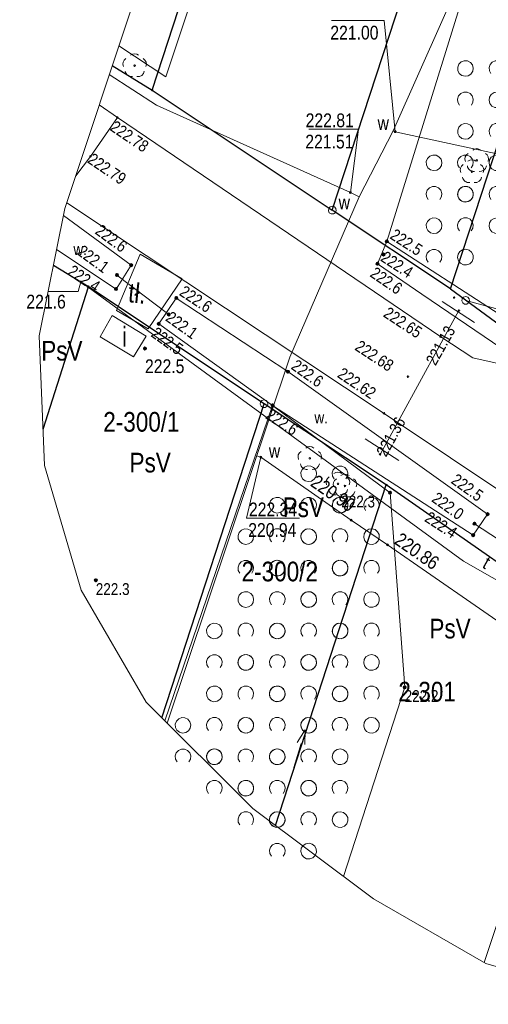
# Model space of a CAD drawing. Header units: metres. Extents: x 0 to 6601798, y -2700 to 5691112.
# Tile 2 of 61: x 6599804 to 6599833, y 5688499 to 5688562. Entities that reach past the tile are written whole.
import ezdxf
from ezdxf.enums import TextEntityAlignment as Align

# ---------------------------------------------------------------- set-up
doc = ezdxf.new("R2010")
doc.units = ezdxf.units.M
doc.header["$MEASUREMENT"] = 0
for name, color, linetype, lineweight in [('AS_podzial', 150, 'Continuous', 30), ('AS_protokoly_graniczne', 150, 'Continuous', 30), ('Dzialki', 150, 'Continuous', 30), ('EBTPO_L_5', 7, 'Continuous', 5), ('EBTPO_T_1', 7, 'Continuous', 5), ('Kontury', 7, 'Continuous', 5), ('Numery_dzialek', 150, 'Continuous', 5), ('Numery_uzytkow', 7, 'Continuous', 5), ('OTD_L_12', 7, 'Continuous', 5), ('OTK_E_T_4', 7, 'Continuous', 5), ('OTK_L_0', 7, 'Continuous', 5), ('OTK_L_5', 7, 'Continuous', 5), ('OTK_L_8', 7, 'Continuous', 5), ('OTO_L_0', 7, 'Continuous', 5), ('OTR_T_0', 7, 'Continuous', 5), ('OTR_T_1', 7, 'Continuous', 5), ('OTZ_L_1', 7, 'Continuous', 5), ('OTZ_T_0', 7, 'Continuous', 5), ('P_SUK_T_3', 7, 'Continuous', 5), ('P_SUKP_L_0', 7, 'Continuous', 5), ('Punkty', 7, 'Continuous', 5), ('SDROK_T_0', 7, 'Continuous', 5), ('SDRPK_L_1', 7, 'Continuous', 5), ('SZOPO_L_0', 7, 'Continuous', 5), ('SZWPW_T_1', 7, 'Continuous', 5), ('SZZPZ_T_0', 7, 'Continuous', 5), ('UTTOC_T_2', 7, 'Continuous', 5), ('UTTOO_T_2', 7, 'Continuous', 5), ('UTTPOM_L_0', 7, 'Continuous', 5), ('UWWOA_T_2', 7, 'Continuous', 5), ('UWWOA_T_7', 7, 'Continuous', 5), ('UWWOC_T_0', 7, 'Continuous', 5), ('UWWOC_T_2', 7, 'Continuous', 5), ('UWWPM_L_0', 7, 'Continuous', 5), ('Uzytki', 7, 'Continuous', 5), ('WWRPP_T_0', 7, 'Continuous', 5)]:
    doc.layers.add(name, color=color, linetype=linetype, lineweight=lineweight)
doc.styles.add('STYL_ARIAL', font='ARIALN.TTF')

# ---------------------------------------------------------------- blocks, each defined once
blk = doc.blocks.new('GRO')
at = {"color": 7, "flags": 128}
blk.add_lwpolyline([(0, 0.45), (0.318, 0.318), (0.45, 0), (0.318, -0.318), (0, -0.45), (-0.318, -0.318), (-0.45, 0), (-0.318, 0.318), (0, 0.45)], dxfattribs=at)
blk = doc.blocks.new('GRT')
at = {"color": 7, "flags": 128}
blk.add_lwpolyline([(0, 2.5), (1.352, 2.103), (2.274, 1.039), (2.475, -0.356), (1.889, -1.637), (0.704, -2.399), (-0.704, -2.399), (-1.889, -1.637), (-2.475, -0.356), (-2.274, 1.039), (-1.352, 2.103), (0, 2.5)], dxfattribs=at)
blk = doc.blocks.new('403')
at = {"color": 0}
blk.add_circle((0, 0), 0.5, dxfattribs=at)
blk = doc.blocks.new('801')
at = {"color": 0}
for radius in [1, 0.9, 0.8, 0.7, 0.6, 0.5, 0.4, 0.3, 0.2, 0.1]:
    blk.add_circle((0, 0), radius, dxfattribs=at)
blk = doc.blocks.new('922')
at = {"color": 0}
blk.add_circle((0, 0), 0.5, dxfattribs=at)
for centre, radius, start, end in [((0, 3.5), 4, 50.114, 129.886), ((-3.5, 1), 4, 119.84816, 203.51949), ((3.5, 1), 4, 336.88451, 60.15184), ((-2, -3), 4, 187.477, 278.47884), ((2, -2.75), 4.25, 262.64593, 349.62892)]:
    blk.add_arc(centre, radius, start, end, dxfattribs=at)
blk = doc.blocks.new('4_SUKS')
at = {"color": 7, "flags": 128}
blk.add_lwpolyline([(0, 2.5), (1.352, 2.103), (2.274, 1.039), (2.475, -0.356), (1.889, -1.637), (0.704, -2.399), (-0.704, -2.399), (-1.889, -1.637), (-2.475, -0.356), (-2.274, 1.039), (-1.352, 2.103), (0, 2.5)], dxfattribs=at)
blk = doc.blocks.new('KCI')
at = {"color": 7, "flags": 128}
for points in [[(0, 0), (15.85, 0)], [(15.85, 2.5), (25, 0)], [(15.85, -2.5), (25, 0)]]:
    blk.add_lwpolyline(points, dxfattribs=at)
blk = doc.blocks.new('UGT')
at = {"color": 7, "flags": 128}
blk.add_lwpolyline([(0, 0.625), (0.442, 0.442), (0.625, 0), (0.442, -0.442), (0, -0.625), (-0.442, -0.442), (-0.625, 0), (-0.442, 0.442), (0, 0.625)], dxfattribs=at)
blk = doc.blocks.new('621')
at = {"color": 0}
blk.add_circle((0, 0), 0.5, dxfattribs=at)
blk = doc.blocks.new('UGW')
at = {"color": 7, "flags": 128}
blk.add_lwpolyline([(0, 0.625), (0.442, 0.442), (0.625, 0), (0.442, -0.442), (0, -0.625), (-0.442, -0.442), (-0.625, 0), (-0.442, 0.442), (0, 0.625)], dxfattribs=at)
blk = doc.blocks.new('UGE')
at = {"color": 7, "flags": 128}
blk.add_lwpolyline([(0, 0.625), (0.442, 0.442), (0.625, 0), (0.442, -0.442), (0, -0.625), (-0.442, -0.442), (-0.625, 0), (-0.442, 0.442), (0, 0.625)], dxfattribs=at)
blk = doc.blocks.new('2_OTZK')
at = {"color": 7, "flags": 128}
for points in [[(-6.464, 6.464), (-8.208, 5.332), (-10.262, 5.007), (-12.27, 5.545), (-13.886, 6.853), (-14.83, 8.706), (-14.938, 10.782), (-14.193, 12.723), (-12.723, 14.193), (-10.782, 14.938), (-8.706, 14.83), (-6.853, 13.886), (-5.545, 12.27), (-5.007, 10.262), (-5.332, 8.208), (-6.464, 6.464)], [(6.25, 6.693), (5.232, 8.495), (5.031, 10.555), (5.682, 12.52), (7.072, 14.054), (8.965, 14.892), (11.035, 14.892), (12.928, 14.054), (14.318, 12.52), (14.969, 10.555), (14.768, 8.495), (13.75, 6.693)], [(-13.756, -13.3), (-14.771, -11.497), (-14.968, -9.439), (-14.316, -7.476), (-12.925, -5.945), (-11.034, -5.108), (-8.966, -5.108), (-7.075, -5.945), (-5.684, -7.476), (-5.032, -9.439), (-5.229, -11.497), (-6.244, -13.3)], [(6.464, -6.464), (8.208, -5.332), (10.262, -5.007), (12.27, -5.545), (13.886, -6.853), (14.83, -8.706), (14.938, -10.782), (14.193, -12.723), (12.723, -14.193), (10.782, -14.938), (8.706, -14.83), (6.853, -13.886), (5.545, -12.27), (5.007, -10.262), (5.332, -8.208), (6.464, -6.464)]]:
    blk.add_lwpolyline(points, dxfattribs=at)

msp = doc.modelspace()

# ---------------------------------------------------------------- linework, layer by layer
at = {"color": 7, "linetype": 'Continuous', "lineweight": 0, "flags": 128}
msp.add_lwpolyline([(6600173.29, 5690035.7), (6600065.2, 5689524.43), (6600055.68, 5689477.92), (6599986.53, 5689096.03), (6599985.74, 5689089.37), (6599806.46, 5688549.67), (6599804.83, 5688541.58), (6599805.17, 5688533.33), (6599807.49, 5688525.41), (6599811.64, 5688518.27), (6599818.42, 5688511.51), (6599826.1, 5688505.76), (6599833.26, 5688501.65), (6599841.19, 5688499.37), (6599849.44, 5688499.06), (6599857.53, 5688500.73)], dxfattribs=at)
at = {"layer": 'AS_podzial', "linetype": 'Continuous', "flags": 128}
msp.add_lwpolyline([(6599831.01, 5688544.56), (6599823.48, 5688549.57)], dxfattribs=at)
at = {"layer": 'AS_protokoly_graniczne', "linetype": 'Continuous', "flags": 128}
for points in [[(6599831.01, 5688544.56), (6600007.05, 5689081.92)], [(6599831.01, 5688544.56), (6599846.6, 5688533.14)]]:
    msp.add_lwpolyline(points, dxfattribs=at)
at = {"layer": 'Dzialki', "linetype": 'Continuous', "flags": 128}
for points in [[(6599812.02, 5688557.21), (6599983.35, 5689081.7)], [(6599823.48, 5688549.57), (6599997.93, 5689081.83)], [(6599809.48, 5688558.76), (6599812.02, 5688557.21)], [(6599812.02, 5688557.21), (6599823.48, 5688549.57)], [(6599807.96, 5688544.7), (6599805.731, 5688546.054)], [(6599807.96, 5688544.7), (6599805.731, 5688546.054)], [(6599805.075, 5688535.643), (6599807.96, 5688544.7)], [(6599805.075, 5688535.643), (6599807.96, 5688544.7)], [(6599819.14, 5688537.26), (6599807.96, 5688544.7)], [(6599819.14, 5688537.26), (6599807.96, 5688544.7)], [(6599812.64, 5688517.273), (6599819.14, 5688537.26)], [(6599812.64, 5688517.273), (6599819.14, 5688537.26)], [(6599826.92, 5688532.09), (6599819.14, 5688537.26)], [(6599826.92, 5688532.09), (6599819.14, 5688537.26)], [(6599819.874, 5688510.422), (6599826.92, 5688532.09)], [(6599819.874, 5688510.422), (6599826.92, 5688532.09)], [(6599840.56, 5688522.61), (6599826.92, 5688532.09)], [(6599840.56, 5688522.61), (6599826.92, 5688532.09)]]:
    msp.add_lwpolyline(points, dxfattribs=at)
at = {"layer": 'EBTPO_L_5', "color": 7, "linetype": 'Continuous', "flags": 128}
for points in [[(6599808.7, 5688541.51), (6599809.48, 5688542.86)], [(6599809.48, 5688542.86), (6599811.63, 5688541.56)], [(6599811.63, 5688541.56), (6599810.84, 5688540.24)], [(6599810.84, 5688540.24), (6599808.7, 5688541.51)]]:
    msp.add_lwpolyline(points, dxfattribs=at)
at = {"layer": 'Kontury', "color": 3, "linetype": 'Continuous', "flags": 128}
for points in [[(6599823.48, 5688549.57), (6599831.01, 5688544.56)], [(6599831.01, 5688544.56), (6599838.56, 5688539.03)]]:
    msp.add_lwpolyline(points, dxfattribs=at)
at = {"layer": 'OTD_L_12', "color": 7, "linetype": 'Continuous', "flags": 128}
for points in [[(6599830.473, 5688543.759), (6599832.53, 5688542.418)], [(6599825.568, 5688535.033), (6599827.711, 5688533.641)]]:
    msp.add_lwpolyline(points, dxfattribs=at)
at = {"layer": 'OTK_L_0', "color": 7, "linetype": 'Continuous', "flags": 128}
for points in [[(6599809.805, 5688555.463), (6599808.095, 5688552.987)], [(6599830.381, 5688541.518), (6599809.805, 5688555.463)], [(6599808.095, 5688552.987), (6599807.151, 5688551.751)], [(6599806.579, 5688550.028), (6599826.779, 5688536.641)], [(6599832.43, 5688540.17), (6599830.381, 5688541.518)], [(6599834.033, 5688539.809), (6599832.43, 5688540.17)], [(6599826.779, 5688536.641), (6599839.453, 5688528.171)]]:
    msp.add_lwpolyline(points, dxfattribs=at)
at = {"layer": 'OTK_L_5', "color": 7, "linetype": 'Continuous', "flags": 128}
for points in [[(6599806.37, 5688549.225), (6599810.684, 5688546.065)], [(6599826.955, 5688547.581), (6599826.356, 5688546.16)], [(6599834.1, 5688542.95), (6599826.955, 5688547.581)], [(6599809.722, 5688544.552), (6599805.934, 5688547.058)], [(6599810.684, 5688546.065), (6599809.722, 5688544.552)], [(6599826.356, 5688546.16), (6599829.179, 5688544.226)], [(6599829.179, 5688544.226), (6599834.282, 5688540.762)], [(6599812.433, 5688542.335), (6599813.551, 5688543.978)], [(6599813.551, 5688543.978), (6599820.656, 5688539.298)], [(6599819.682, 5688537.151), (6599812.433, 5688542.335)], [(6599820.656, 5688539.298), (6599833.365, 5688530.232)], [(6599832.447, 5688528.898), (6599819.682, 5688537.151)], [(6599833.365, 5688530.232), (6599832.447, 5688528.898)]]:
    msp.add_lwpolyline(points, dxfattribs=at)
at = {"layer": 'OTK_L_8', "color": 7, "linetype": 'Continuous', "flags": 128}
for points in [[(6599809.774, 5688545.439), (6599813.071, 5688542.935)], [(6599831.544, 5688543.18), (6599826.521, 5688534.037)], [(6599832.533, 5688529.627), (6599837.109, 5688526.638)]]:
    msp.add_lwpolyline(points, dxfattribs=at)
at = {"layer": 'OTO_L_0', "color": 7, "linetype": 'Continuous', "flags": 128}
msp.add_lwpolyline([(6599839.349, 5688520.358), (6599833.148, 5688501.714)], dxfattribs=at)
at = {"layer": 'OTZ_L_1', "color": 7, "linetype": 'Continuous', "flags": 128}
for points in [[(6599826.955, 5688547.581), (6599838.105, 5688583.514)], [(6599834.1, 5688542.95), (6599826.955, 5688547.581)], [(6599812.83, 5688517.084), (6599819.682, 5688537.151)], [(6599819.682, 5688537.151), (6599827.158, 5688531.599)], [(6599827.158, 5688531.599), (6599828.088, 5688519.225)], [(6599828.088, 5688519.225), (6599824.196, 5688507.186)]]:
    msp.add_lwpolyline(points, dxfattribs=at)
at = {"layer": 'P_SUKP_L_0', "color": 30, "linetype": 'Continuous', "flags": 128}
msp.add_lwpolyline([(6599831.97, 5688543.83), (6599836.07, 5688542.71)], dxfattribs=at)
at = {"layer": 'SDRPK_L_1', "color": 7, "linetype": 'Continuous', "flags": 128}
for points in [[(6599808.648, 5688556.258), (6599809.805, 5688555.463)], [(6599811.25, 5688546.77), (6599809.74, 5688543.19)], [(6599811.25, 5688546.77), (6599813.92, 5688545.19)], [(6599811.77, 5688542.02), (6599813.92, 5688545.19)], [(6599809.74, 5688543.19), (6599811.77, 5688542.02)]]:
    msp.add_lwpolyline(points, dxfattribs=at)
at = {"layer": 'SZOPO_L_0', "color": 7, "linetype": 'Continuous', "flags": 128}
for points in [[(6599812.89, 5688558.04), (6599820.34, 5688580.43)], [(6599809.901, 5688560.028), (6599812.89, 5688558.04)]]:
    msp.add_lwpolyline(points, dxfattribs=at)
at = {"layer": 'UTTOC_T_2', "color": 30, "linetype": 'Continuous', "flags": 128}
for points in [[(6599807.48, 5688545), (6599807.31, 5688544.4)], [(6599805.398, 5688544.4), (6599807.31, 5688544.4)]]:
    msp.add_lwpolyline(points, dxfattribs=at)
at = {"layer": 'UTTPOM_L_0', "color": 30, "linetype": 'Continuous', "flags": 128}
for points in [[(6599805.737, 5688546.079), (6599807.48, 5688545)], [(6599807.48, 5688545), (6599831.83, 5688527.25)], [(6599831.83, 5688527.25), (6599844.89, 5688519.8)]]:
    msp.add_lwpolyline(points, dxfattribs=at)
at = {"layer": 'UWWOC_T_0', "color": 161, "linetype": 'Continuous', "flags": 128}
for points in [[(6599823.436, 5688561.636), (6599826.791, 5688561.636)], [(6599827.49, 5688554.56), (6599826.791, 5688561.636)], [(6599821.989, 5688554.71), (6599825.149, 5688554.71)], [(6599824.63, 5688550.69), (6599825.149, 5688554.71)]]:
    msp.add_lwpolyline(points, dxfattribs=at)
at = {"layer": 'UWWOC_T_2', "color": 161, "linetype": 'Continuous', "flags": 128}
for points in [[(6599818.93, 5688533.85), (6599818.032, 5688529.977)], [(6599818.032, 5688529.977), (6599821.387, 5688529.977)]]:
    msp.add_lwpolyline(points, dxfattribs=at)
at = {"layer": 'UWWPM_L_0', "color": 161, "linetype": 'Continuous', "flags": 128}
for points in [[(6599827.35, 5688554.61), (6599842.93, 5688589.6)], [(6599809.289, 5688558.187), (6599812.29, 5688556.24)], [(6599812.29, 5688556.24), (6599824.63, 5688550.69)], [(6599825.2, 5688550.41), (6599827.35, 5688554.61)], [(6599827.49, 5688554.56), (6599827.35, 5688554.61)], [(6599827.49, 5688554.56), (6599839.37, 5688551.98)], [(6599825.2, 5688550.41), (6599820.78, 5688540.21)], [(6599824.63, 5688550.69), (6599825.2, 5688550.41)], [(6599820.78, 5688540.21), (6599812.971, 5688516.943)], [(6599818.93, 5688533.85), (6599818.67, 5688533.94)], [(6599824.69, 5688529.86), (6599818.93, 5688533.85)], [(6599826.99, 5688528.29), (6599824.69, 5688529.86)], [(6599843.68, 5688516.75), (6599826.99, 5688528.29)]]:
    msp.add_lwpolyline(points, dxfattribs=at)
at = {"layer": 'Uzytki', "color": 3, "linetype": 'Continuous', "flags": 128}
for points in [[(6599829.69, 5688611.32), (6599812.02, 5688557.21)], [(6599809.48, 5688558.76), (6599812.02, 5688557.21)], [(6599812.02, 5688557.21), (6599823.48, 5688549.57)], [(6599805.731, 5688546.054), (6599807.96, 5688544.7)], [(6599807.96, 5688544.7), (6599819.14, 5688537.26)], [(6599819.14, 5688537.26), (6599826.92, 5688532.09)], [(6599826.92, 5688532.09), (6599840.56, 5688522.61)]]:
    msp.add_lwpolyline(points, dxfattribs=at)

# ---------------------------------------------------------------- block references
at = {"layer": 'OTR_T_0', "color": 7, "linetype": 'Continuous', "xscale": 0.1, "yscale": 0.1, "zscale": 0.1, "rotation": 0.0008399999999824}
for p in [(6599809.805, 5688555.463), (6599808.095, 5688552.987), (6599830.381, 5688541.518), (6599828.296, 5688538.985), (6599826.779, 5688536.641)]:
    msp.add_blockref('403', p, dxfattribs=at)
at = {"layer": 'OTR_T_0', "color": 7, "linetype": 'Continuous', "xscale": 0.1, "yscale": 0.1, "zscale": 0.1}
for p in [(6599831.544, 5688543.18), (6599826.52, 5688534.04)]:
    msp.add_blockref('403', p, dxfattribs=at)
at = {"layer": 'OTR_T_1', "color": 7, "linetype": 'Continuous', "xscale": 0.1, "yscale": 0.1, "zscale": 0.1, "rotation": 0.0008399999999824}
for p in [(6599826.955, 5688547.581), (6599826.736, 5688546.748), (6599810.684, 5688546.065), (6599826.356, 5688546.16), (6599809.774, 5688545.439), (6599809.722, 5688544.552), (6599813.551, 5688543.978), (6599813.071, 5688542.935), (6599812.433, 5688542.335), (6599820.656, 5688539.298), (6599819.682, 5688537.151), (6599827.158, 5688531.599), (6599833.365, 5688530.232), (6599832.533, 5688529.627), (6599832.447, 5688528.898), (6599808.43, 5688526.03), (6599828.088, 5688519.225)]:
    msp.add_blockref('801', p, dxfattribs=at)
at = {"layer": 'OTZ_L_1', "color": 7, "linetype": 'Continuous', "xscale": 0.1, "yscale": 0.1, "zscale": 0.1}
for p in [(6599832.955, 5688557.581), (6599832.955, 5688553.581), (6599830.955, 5688551.581), (6599832.955, 5688549.581), (6599830.955, 5688547.581), (6599822.978, 5688531.804), (6599820.978, 5688529.804), (6599824.978, 5688529.804), (6599818.978, 5688527.804), (6599822.978, 5688527.804), (6599820.978, 5688525.804), (6599824.978, 5688525.804), (6599818.978, 5688523.804), (6599822.978, 5688523.804), (6599816.978, 5688521.804), (6599820.978, 5688521.804), (6599824.978, 5688521.804), (6599818.978, 5688519.804), (6599822.978, 5688519.804), (6599816.978, 5688517.804), (6599820.978, 5688517.804), (6599824.978, 5688517.804), (6599814.978, 5688515.804), (6599818.978, 5688515.804), (6599822.978, 5688515.804), (6599816.978, 5688513.804), (6599820.978, 5688513.804), (6599818.978, 5688511.804), (6599822.978, 5688511.804), (6599820.978, 5688509.804)]:
    msp.add_blockref('2_OTZK', p, dxfattribs=at)
at = {"layer": 'OTZ_T_0', "color": 7, "linetype": 'Continuous', "xscale": 0.1, "yscale": 0.1, "zscale": 0.1}
msp.add_blockref('922', (6599832.674, 5688552.73), dxfattribs=at)
at = {"layer": 'P_SUK_T_3', "color": 30, "linetype": 'Continuous', "xscale": 0.1, "yscale": 0.1, "zscale": 0.1}
msp.add_blockref('4_SUKS', (6599831.97, 5688543.83), dxfattribs=at)
at = {"layer": 'Punkty', "color": 7, "linetype": 'Continuous', "xscale": 0.1, "yscale": 0.1, "zscale": 0.1}
for name, p in [('GRO', (6599812.02, 5688557.21)), ('GRT', (6599823.48, 5688549.57)), ('GRO', (6599807.96, 5688544.7)), ('GRO', (6599831.23, 5688544.01)), ('GRT', (6599819.14, 5688537.26)), ('GRO', (6599826.92, 5688532.09))]:
    msp.add_blockref(name, p, dxfattribs=at)
at = {"layer": 'SZWPW_T_1', "color": 7, "linetype": 'Continuous', "xscale": 0.1, "yscale": 0.1, "zscale": 0.1, "rotation": 73.48184}
msp.add_blockref('KCI', (6599821.04, 5688514.13), dxfattribs=at)
at = {"layer": 'SZZPZ_T_0', "color": 7, "linetype": 'Continuous', "xscale": 0.1, "yscale": 0.1, "zscale": 0.1}
for p in [(6599810.9, 5688558.76), (6599832.37, 5688552.02), (6599822.05, 5688533.78), (6599823.84, 5688532.16), (6599824.29, 5688532.03)]:
    msp.add_blockref('922', p, dxfattribs=at)
at = {"layer": 'UTTOC_T_2', "color": 30, "linetype": 'Continuous', "xscale": 0.1, "yscale": 0.1, "zscale": 0.1}
msp.add_blockref('UGT', (6599807.48, 5688545), dxfattribs=at)
at = {"layer": 'UWWOA_T_7', "color": 7, "linetype": 'Continuous', "xscale": 0.1, "yscale": 0.1, "zscale": 0.1}
for p, rotation in [((6599827.49, 5688554.56), 347.751), ((6599824.63, 5688550.69), 333.83959), ((6599818.93, 5688533.85), 336.43509)]:
    msp.add_blockref('621', p, dxfattribs=dict(at, rotation=rotation))
at = {"layer": 'UWWOC_T_0', "color": 161, "linetype": 'Continuous', "xscale": 0.1, "yscale": 0.1, "zscale": 0.1}
for p in [(6599827.49, 5688554.56), (6599824.63, 5688550.69), (6599824.69, 5688529.86), (6599826.99, 5688528.29)]:
    msp.add_blockref('UGW', p, dxfattribs=at)
at = {"layer": 'UWWOC_T_2', "color": 161, "linetype": 'Continuous', "xscale": 0.1, "yscale": 0.1, "zscale": 0.1, "rotation": 270.00063}
msp.add_blockref('UGE', (6599818.93, 5688533.85), dxfattribs=at)
at = {"layer": 'WWRPP_T_0', "color": 7, "linetype": 'Continuous', "xscale": 0.1, "yscale": 0.1, "zscale": 0.1}
msp.add_blockref('801', (6599811.56, 5688540.77), dxfattribs=at)

# ---------------------------------------------------------------- texts
at = {"layer": 'EBTPO_T_1', "color": 7, "linetype": 'Continuous', "style": 'STYL_ARIAL'}
msp.add_text('i', height=1.25, dxfattribs=at).set_placement((6599810.257, 5688541.521), align=Align.MIDDLE_CENTER)
at = {"layer": 'Numery_dzialek', "color": 7, "linetype": 'Continuous', "style": 'STYL_ARIAL'}
for s, p in [('2-300/1', (6599808.906, 5688536.73)), ('2-300/2', (6599817.712, 5688527.211)), ('2-301', (6599827.687, 5688519.571))]:
    msp.add_text(s, height=1.25, dxfattribs=at).set_placement(p, align=Align.TOP_LEFT)
at = {"layer": 'Numery_uzytkow', "color": 3, "linetype": 'Continuous', "style": 'STYL_ARIAL'}
for p in [(6599804.96, 5688539.629), (6599810.579, 5688532.513), (6599820.323, 5688529.67), (6599829.662, 5688521.956)]:
    msp.add_text('PsV', height=1.25, dxfattribs=at).set_placement(p, align=Align.BOTTOM_LEFT)
at = {"layer": 'OTK_E_T_4', "color": 7, "linetype": 'Continuous', "style": 'STYL_ARIAL'}
for p in [(6599807.437, 5688547.084), (6599822.775, 5688536.376)]:
    msp.add_text('w.', height=0.75, dxfattribs=at).set_placement(p, align=Align.MIDDLE_CENTER)
at = {"layer": 'OTR_T_0', "color": 7, "linetype": 'Continuous', "style": 'STYL_ARIAL'}
msp.add_text('222.78', height=0.75, rotation=325.9, dxfattribs=at).set_placement((6599809.7, 5688555.308), align=Align.TOP_LEFT)
for s, rotation, p in [('222.79', 325.9, (6599808.06, 5688552.935)), ('221.36', 61.0214, (6599826.575, 5688534.01))]:
    msp.add_text(s, height=0.75, rotation=rotation, dxfattribs=at).set_placement(p, align=Align.MIDDLE_LEFT)
msp.add_text('222.65', height=0.75, rotation=326.7, dxfattribs=at).set_placement((6599829.281, 5688542.016), align=Align.TOP_RIGHT)
for s, rotation, p in [('221.13', 60.6402, (6599831.013, 5688542.109)), ('222.68', 326.7, (6599827.264, 5688539.588))]:
    msp.add_text(s, height=0.75, rotation=rotation, dxfattribs=at).set_placement(p, align=Align.MIDDLE_RIGHT)
msp.add_text('222.62', height=0.75, rotation=326.2, dxfattribs=at).set_placement((6599825.807, 5688537.334), align=Align.BOTTOM_RIGHT)
at = {"layer": 'OTR_T_1', "color": 7, "linetype": 'Continuous', "style": 'STYL_ARIAL'}
for s, rotation, p in [('222.6', 323.8, (6599809.933, 5688546.659)), ('222.5', 324.5, (6599832.607, 5688530.816))]:
    msp.add_text(s, height=0.75, rotation=rotation, dxfattribs=at).set_placement(p, align=Align.BOTTOM_RIGHT)
for s, rotation, p in [('222.5', 327.1, (6599826.974, 5688547.611)), ('222.6', 326.6, (6599813.57, 5688544.007)), ('222.6', 324.5, (6599820.677, 5688539.327))]:
    msp.add_text(s, height=0.75, rotation=rotation, dxfattribs=at).set_placement(p, align=Align.BOTTOM_LEFT)
for s, rotation, p in [('222.1', 323.8, (6599809.138, 5688545.827)), ('222.0', 324.5, (6599831.718, 5688530.132))]:
    msp.add_text(s, height=0.75, rotation=rotation, dxfattribs=at).set_placement(p, align=Align.MIDDLE_RIGHT)
for s, rotation, p in [('222.4', 327.1, (6599826.702, 5688546.696)), ('222.1', 324.4, (6599813.035, 5688542.884))]:
    msp.add_text(s, height=0.75, rotation=rotation, dxfattribs=at).set_placement(p, align=Align.MIDDLE_LEFT)
for rotation, p in [(326.5, (6599808.791, 5688544.943)), (327.1, (6599831.512, 5688529.28))]:
    msp.add_text('222.4', height=0.75, rotation=rotation, dxfattribs=at).set_placement(p, align=Align.TOP_RIGHT)
for s, rotation, p in [('222.6', 325.6, (6599826.25, 5688546.005)), ('222.5', 324.4, (6599812.324, 5688542.183)), ('222.6', 327.1, (6599819.58, 5688536.994))]:
    msp.add_text(s, height=0.75, rotation=rotation, dxfattribs=at).set_placement(p, align=Align.TOP_LEFT)
msp.add_text('222.3', height=0.75, dxfattribs=at).set_placement((6599826.201, 5688531.412), align=Align.TOP_RIGHT)
for s, p in [('222.3', (6599808.43, 5688525.843)), ('222.2', (6599828.088, 5688519.038))]:
    msp.add_text(s, height=0.75, dxfattribs=at).set_placement(p, align=Align.TOP_LEFT)
at = {"layer": 'SDROK_T_0', "color": 7, "linetype": 'Continuous', "style": 'STYL_ARIAL'}
msp.add_text('tł.', height=1.25, rotation=354.04, dxfattribs=at).set_placement((6599811.069, 5688544.286), align=Align.MIDDLE_CENTER)
at = {"layer": 'UTTOC_T_2', "color": 30, "linetype": 'Continuous', "style": 'STYL_ARIAL'}
msp.add_text('221.6', height=0.875, dxfattribs=at).set_placement((6599806.52, 5688544.186), align=Align.TOP_RIGHT)
at = {"layer": 'UTTOO_T_2', "color": 30, "linetype": 'Continuous', "style": 'STYL_ARIAL'}
msp.add_text('t', height=0.875, rotation=330.8025, dxfattribs=at).set_placement((6599832.847, 5688526.626), align=Align.BOTTOM_LEFT)
at = {"layer": 'UWWOA_T_2', "color": 7, "linetype": 'Continuous', "style": 'STYL_ARIAL'}
for p in [(6599827.087, 5688554.41), (6599824.608, 5688549.366), (6599820.167, 5688533.557)]:
    msp.add_text('w', height=0.875, dxfattribs=at).set_placement(p, align=Align.BOTTOM_RIGHT)
at = {"layer": 'UWWOC_T_0', "color": 161, "linetype": 'Continuous', "style": 'STYL_ARIAL'}
for s, p in [('221.00', (6599823.356, 5688561.295)), ('222.81', (6599821.786, 5688555.72)), ('221.51', (6599821.763, 5688554.366))]:
    msp.add_text(s, height=0.875, dxfattribs=at).set_placement(p, align=Align.TOP_LEFT)
for s, rotation, p in [('220.90', 325.2528, (6599821.882, 5688531.858)), ('220.86', 325.2067, (6599827.217, 5688528.183))]:
    msp.add_text(s, height=0.875, rotation=rotation, dxfattribs=at).set_placement(p, align=Align.BOTTOM_LEFT)
at = {"layer": 'UWWOC_T_2', "color": 161, "linetype": 'Continuous', "style": 'STYL_ARIAL'}
for s, p in [('222.34', (6599818.174, 5688530.971)), ('220.94', (6599818.131, 5688529.663))]:
    msp.add_text(s, height=0.875, dxfattribs=at).set_placement(p, align=Align.TOP_LEFT)
at = {"layer": 'WWRPP_T_0', "color": 7, "linetype": 'Continuous', "style": 'STYL_ARIAL'}
msp.add_text('222.5', height=0.875, dxfattribs=at).set_placement((6599811.56, 5688538.941), align=Align.BOTTOM_LEFT)

doc.saveas('drawing.dxf')
